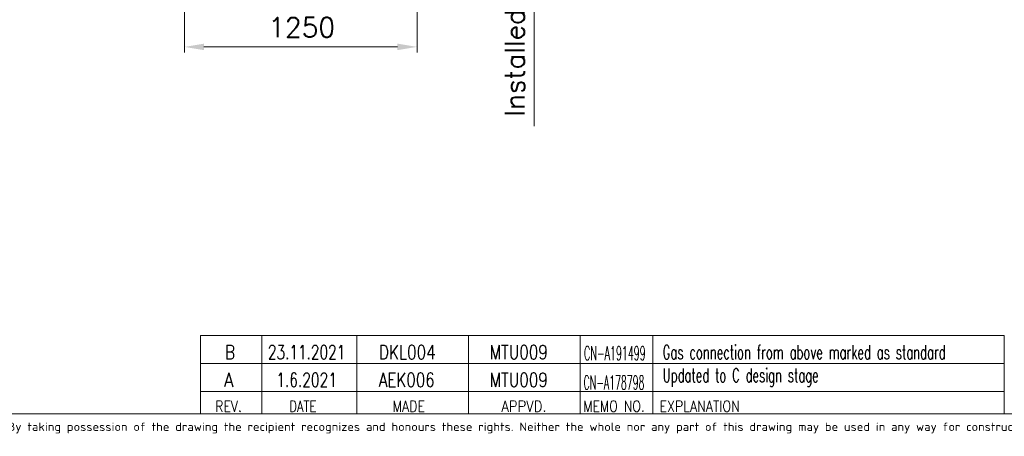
# Model space of a CAD drawing. Header units: inches. Extents: x 0 to 17820, y -10 to 12600.
# Tile 187 of 256: x 6828 to 12120, y 29 to 2268. Entities that reach past the tile are written whole.
import ezdxf

# ---------------------------------------------------------------- set-up
doc = ezdxf.new("R2010")
doc.units = ezdxf.units.IN
doc.layers.add('210', color=7, linetype='Continuous', true_color=0xffffff)
doc.layers.add('254', color=7, linetype='Continuous', true_color=0xffffff)
doc.styles.add('iso-1', font='isocp.shx')
doc.styles.add('latin_extended', font='simplex.shx')
doc.dimstyles.get("Standard").update_dxf_attribs({"dimtxt": 0.18, "dimasz": 0.18, "dimexe": 0.18, "dimexo": 0.0625, "dimgap": 0.09, "dimtad": 0, "dimtih": 1, "dimtoh": 1, "dimdec": 4, "dimzin": 0, "dimdsep": 46, "dimtxsty": 'Standard', "dimcen": 0.09, "dimadec": 0, "dimazin": 0, "dimtfac": 1, "dimtdec": 4, "dimtofl": 0, "dimtmove": 0, "dimatfit": 3, "dimfxl": 1, "dimtolj": 1, "dimtzin": 0, "dimarcsym": 0})

# ---------------------------------------------------------------- blocks, each defined once
blk = doc.blocks.new('_U9')
at = {"layer": '254', "color": 3, "linetype": 'Continuous', "lineweight": 13, "transparency": 16777216}
for p, q in [((7713.3, 3174.7), (7713.3, 2091.7)), ((8963.3, 3174.7), (8963.3, 2091.7)), ((7818.3, 2121.7), (8858.3, 2121.7))]:
    blk.add_line(p, q, dxfattribs=at)
at = {"layer": '254', "color": 3, "transparency": 16777216}
for points in [[(7818.3, 2139.2), (7818.3, 2104.2), (7713.3, 2121.7)], [(8858.3, 2104.2), (8858.3, 2139.2), (8963.3, 2121.7)]]:
    blk.add_solid(points, dxfattribs=at)
at = {"layer": 'Defpoints', "color": 0, "transparency": 16777216}
for p in [(7713.3, 3204.7), (8963.3, 3204.7), (8963.3, 2121.7)]:
    blk.add_point(p, dxfattribs=at)
at = {"layer": '254', "color": 2, "lineweight": 13, "transparency": 16777216, "insert": (8163.3, 2279.2), "char_height": 105, "attachment_point": 1, "style": 'latin_extended'}
blk.add_mtext('\\A1;1250', dxfattribs=at)
blk = doc.blocks.new('_U14')
at = {"layer": '254', "color": 3, "linetype": 'Continuous', "lineweight": 13, "transparency": 16777216}
for p, q in [((8368.3, 3814.7), (9623.2, 3814.7)), ((9593.2, 3709.7), (9593.2, 3255.7)), ((9068.3, 3150.7), (9623.2, 3150.7)), ((9593.2, 3150.7), (9593.2, 1695.7))]:
    blk.add_line(p, q, dxfattribs=at)
at = {"layer": '254', "color": 3, "transparency": 16777216}
for points in [[(9610.7, 3709.7), (9575.7, 3709.7), (9593.2, 3814.7)], [(9575.7, 3255.7), (9610.7, 3255.7), (9593.2, 3150.7)]]:
    blk.add_solid(points, dxfattribs=at)
at = {"layer": 'Defpoints', "color": 0, "transparency": 16777216}
for p in [(8338.3, 3814.7), (9038.3, 3150.7), (9593.2, 3150.7)]:
    blk.add_point(p, dxfattribs=at)
at = {"layer": '254', "color": 2, "lineweight": 13, "transparency": 16777216, "insert": (9435.7, 1748.2), "char_height": 105, "attachment_point": 1, "rotation": 90, "style": 'latin_extended'}
blk.add_mtext('\\A1;\\C31;{\\H1.00x;\\Fsimplex.shx;Installed ~\\Fsimplex.shx;}\\C2; 664 ', dxfattribs=at)

msp = doc.modelspace()

# ---------------------------------------------------------------- linework, layer by layer
at = {"layer": '210', "color": 7, "linetype": 'Continuous', "lineweight": 18}
msp.add_line((150, 150), (17670, 150), dxfattribs=at)
at = {"layer": '254', "color": 7, "linetype": 'Continuous', "lineweight": 18}
for p, q in [((7799.978, 421.11), (7799.978, 571.11)), ((7799.985, 151.11), (7799.985, 421.11)), ((12119.997, 270), (7799.997, 270))]:
    msp.add_line(p, q, dxfattribs=at)
at = {"layer": '254', "color": 7, "linetype": 'Continuous', "lineweight": 13}
for p, q in [((12119.978, 571.11), (7799.978, 571.11)), ((12119.985, 421.11), (7799.985, 421.11)), ((12119.993, 421.11), (7799.993, 421.11))]:
    msp.add_line(p, q, dxfattribs=at)
at = {"layer": '254', "color": 3, "linetype": 'Continuous', "lineweight": 18}
for p, q in [((8129.978, 571.11), (8129.978, 421.11)), ((8639.978, 421.11), (8639.978, 571.11)), ((9239.978, 571.11), (9239.978, 421.11)), ((9839.978, 421.11), (9839.978, 571.11)), ((10229.982, 571.11), (10229.978, 421.11)), ((12119.982, 571.11), (12119.978, 421.11)), ((8129.985, 421.11), (8129.985, 151.11)), ((8639.985, 151.11), (8639.985, 421.11)), ((9239.985, 421.11), (9239.985, 151.11)), ((9839.985, 151.11), (9839.985, 421.11)), ((10229.985, 421.11), (10229.985, 151.11))]:
    msp.add_line(p, q, dxfattribs=at)
at = {"layer": '254', "color": 3, "linetype": 'Continuous', "lineweight": 13}
for p, q in [((12119.985, 151.11), (12119.978, 421.11)), ((12120, 150), (7800, 150))]:
    msp.add_line(p, q, dxfattribs=at)

# ---------------------------------------------------------------- texts
at = {"layer": '210', "color": 211, "linetype": 'Continuous', "lineweight": 13, "insert": (5527.476, 44.294), "char_height": 45, "attachment_point": 7, "line_spacing_factor": 0.963855, "style": 'iso-1'}
msp.add_mtext('\\W1.2083;Copyright Wärtsilä. All rights reserved. By taking possession of the drawing the recipient recognizes and honours these rights. Neither the whole nor any part of this drawing may be used in any way for construction, fabrication, marketing or any other', dxfattribs=at)
at = {"layer": '254', "color": 3, "linetype": 'Continuous', "lineweight": 18, "char_height": 75, "attachment_point": 7, "line_spacing_factor": 0.963855, "style": 'latin_extended'}
for s, insert in [('\\W0.8203;B', (7930.017, 444.223)), ('\\W0.7189;23.11.2021', (8161.787, 444.223)), ('\\W0.8002;DKL004', (8757.804, 444.223)), ('\\W0.7965;MTU009', (9354.218, 444.223)), ('\\W0.4972;CN-A191499', (9861.39, 437.998)), ('\\W0.6097;Gas connection from above marked as standard ', (10283.932, 444.223)), ('\\W0.7240;1.6.2021', (8206.919, 294.223)), ('\\W0.7932;AEK006', (8757.819, 294.223)), ('\\W0.7965;MTU009', (9354.232, 294.223)), ('\\W0.6079;Updated to C design stage', (10283.947, 294.223)), ('\\W0.8818;A', (7925.69, 294.223)), ('\\W0.4914;CN-A178798', (9858.616, 281.098))]:
    msp.add_mtext(s, dxfattribs=dict(at, insert=insert))
at = {"layer": '254', "color": 211, "linetype": 'Continuous', "lineweight": 18, "char_height": 60, "attachment_point": 7, "line_spacing_factor": 0.963855, "style": 'latin_extended'}
for s, insert in [('\\W0.8203;REV.', (7878.743, 160.324)), ('\\W0.7715;DATE', (8276.429, 160.324)), ('\\W0.8285;MADE', (8831.758, 160.324)), ('\\W0.8648;APPVD.', (9417.087, 160.324)), ('\\W0.8075;MEMO NO.', (9857.243, 160.324)), ('\\W0.8275;EXPLANATION', (10266.637, 160.324))]:
    msp.add_mtext(s, dxfattribs=dict(at, insert=insert))

# ---------------------------------------------------------------- dimensions: what is measured, and where the dimension line sits
at = {"layer": '254', "color": 2, "linetype": 'Continuous', "lineweight": 13}
dim = msp.add_linear_dim(base=(9593.232, 3150.733), p1=(8338.337, 3814.733), p2=(9038.337, 3150.733), angle=90, text='\\C31;{\\H1.00x;\\Fsimplex.shx;Installed ~\\Fsimplex.shx;}\\C2; <> ', dimstyle='Standard', override={"dimscale": 30, "dimtxt": 3.5, "dimasz": 3.5, "dimexe": 1, "dimexo": 1, "dimgap": 1.75, "dimtad": 1, "dimtih": 0, "dimtoh": 0, "dimdec": 0, "dimlfac": 1, "dimzin": 8, "dimdsep": 46, "dimlunit": 2, "dimtxsty": 'latin_extended', "dimsah": 1, "dimse1": 0, "dimse2": 0, "dimsd1": 0, "dimsd2": 0, "dimclrd": 3, "dimclre": 3, "dimclrt": 2, "dimtol": 0, "dimtm": -0.1, "dimtfac": 0.714286, "dimtdec": 3, "dimtofl": 1, "dimtmove": 0, "dimtzin": 8, "dimlwd": 13, "dimlwe": 13}, dxfattribs=at)
dim.commit()
dim.dimension.update_dxf_attribs({"geometry": '_U14', "text_midpoint": (9593.232, 2370.733), "dimtype": 160})
dim = msp.add_linear_dim(base=(8963.337, 2121.733), p1=(7713.337, 3204.733), p2=(8963.337, 3204.733), dimstyle='Standard', override={"dimscale": 30, "dimtxt": 3.5, "dimasz": 3.5, "dimexe": 1, "dimexo": 1, "dimgap": 1.75, "dimtad": 1, "dimtih": 1, "dimtoh": 0, "dimdec": 0, "dimlfac": 1, "dimzin": 8, "dimdsep": 46, "dimlunit": 2, "dimtxsty": 'latin_extended', "dimsah": 1, "dimse1": 0, "dimse2": 0, "dimsd1": 0, "dimsd2": 0, "dimclrd": 3, "dimclre": 3, "dimclrt": 2, "dimtol": 0, "dimtm": -0.1, "dimtfac": 0.714286, "dimtdec": 3, "dimtofl": 1, "dimtmove": 0, "dimtzin": 8, "dimlwd": 13, "dimlwe": 13}, dxfattribs=at)
dim.commit()
dim.dimension.update_dxf_attribs({"geometry": '_U9', "text_midpoint": (8338.337, 2121.733), "dimtype": 160})

doc.saveas('drawing.dxf')
